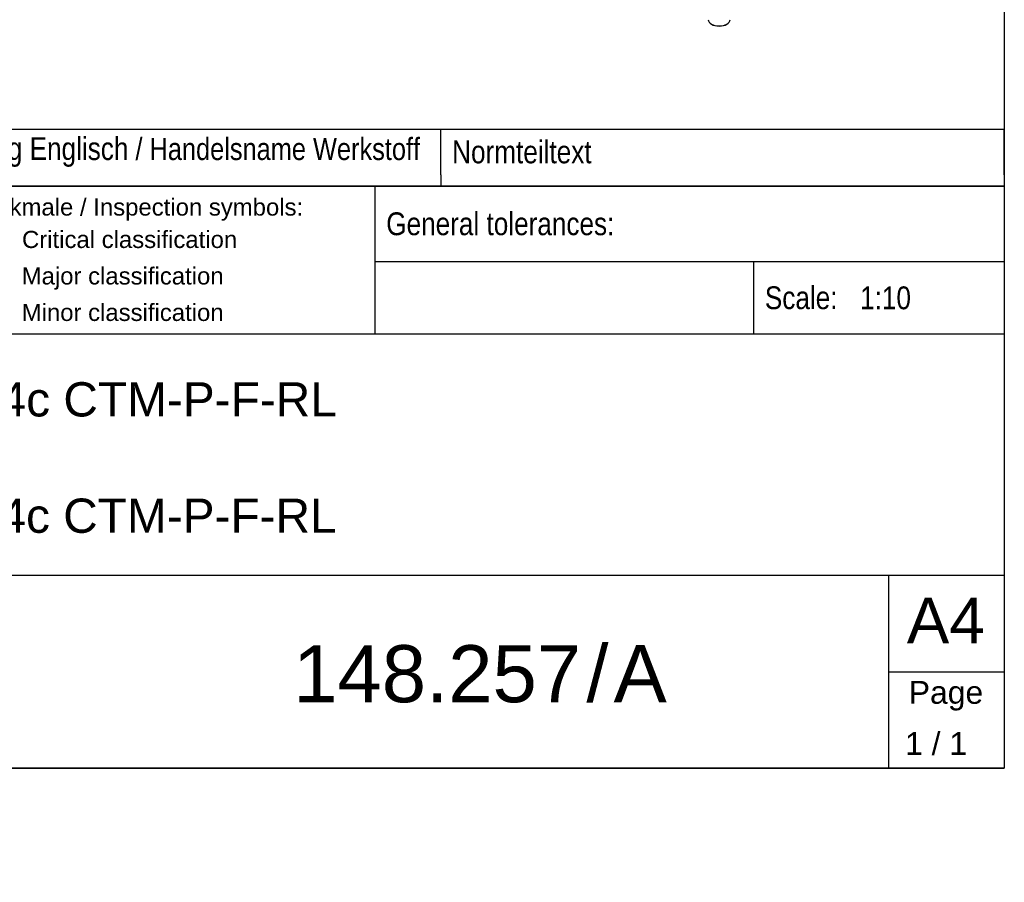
# Model space of a CAD drawing. Header units: millimetres. Extents: x 0 to 200, y 0 to 287.
# Tile 20 of 73: x 114 to 200, y 0 to 76. Entities that reach past the tile are written whole.
import ezdxf
from ezdxf import colors
from ezdxf.entities.mleader import LeaderData, LeaderLine
from ezdxf.enums import TextEntityAlignment as Align
from ezdxf.math import Vec2, Vec3

# ---------------------------------------------------------------- set-up
doc = ezdxf.new("R2010")
doc.units = ezdxf.units.MM
for name, color, linetype in [('148.257_BW4C_CTM', 7, 'Continuous'), ('Cartouche', 7, 'Continuous'), ('Défaut', 7, 'Continuous'), ('Format', 7, 'Continuous'), ('Marges', 7, 'Continuous'), ('Standard', 7, 'Continuous')]:
    doc.layers.add(name, color=color, linetype=linetype)
doc.styles.add('SEACAD_Arial', font='arial.ttf')

# ---------------------------------------------------------------- blocks, each defined once
blk = doc.blocks.new('SE3')
at = {"layer": '148.257_BW4C_CTM', "color": 7, "linetype": 'Continuous'}
for centre, major_axis, start_param, end_param in [((175.006, 75.594), (-0.968, 0), 0.012343, 3.12925), ((175.006, 75.574), (0.943, 0), 3.926991, 5.492723)]:
    blk.add_ellipse(centre, major_axis=major_axis, ratio=0.57735, start_param=start_param, end_param=end_param, dxfattribs=at)
blk = doc.blocks.new('_Dot')
at = {"color": 0, "linetype": 'ByBlock', "lineweight": -2}
blk.add_line((-0.5, 0), (-1, 0), dxfattribs=at)
at = {"color": 0, "linetype": 'ByBlock', "const_width": 0.5}
blk.add_lwpolyline([(-0.25, 0, 1), (0.25, 0, 1)], format="xyb", close=True, dxfattribs=at)
blk = doc.blocks.new('SEANNOT_GROUP2')
at = {"layer": 'Standard', "color": 7, "linetype": 'Continuous', "style": 'SEACAD_Arial'}
blk.add_text('Critical classification', height=1.5, dxfattribs=at).set_placement((113.888, 57.082), align=Align.TOP_LEFT)
blk = doc.blocks.new('SEANNOT_GROUP6')
at = {"layer": 'Standard', "color": 7, "linetype": 'Continuous', "style": 'SEACAD_Arial'}
blk.add_text('Major classification', height=1.5, dxfattribs=at).set_placement((113.862, 53.885), align=Align.TOP_LEFT)
blk = doc.blocks.new('SEANNOT_GROUP7')
at = {"layer": 'Standard', "color": 7, "linetype": 'Continuous', "style": 'SEACAD_Arial'}
blk.add_text('Minor classification', height=1.5, dxfattribs=at).set_placement((113.862, 50.688), align=Align.TOP_LEFT)
blk = doc.blocks.new('SEANNOT_GROUP8')
at = {"layer": 'Standard', "color": 7, "linetype": 'Continuous', "style": 'SEACAD_Arial'}
blk.add_text('Prüfmerkmale / Inspection symbols:', height=1.5, dxfattribs=at).set_placement((105.348, 59.921), align=Align.TOP_LEFT)

msp = doc.modelspace()

# ---------------------------------------------------------------- linework, layer by layer
at = {"layer": 'Cartouche', "color": 7, "linetype": 'Continuous'}
for p, q in [((199.997, 60.988), (9.997, 60.988)), ((144.82, 60.989), (144.82, 48.066)), ((144.82, 54.399), (199.998, 54.399)), ((66.458, 48.066), (199.998, 48.066)), ((63.458, 26.916), (199.998, 26.916)), ((189.838, 26.916), (189.838, 9.996)), ((199.992, 14.226), (199.998, 14.226))]:
    msp.add_line(p, q, dxfattribs=at)
at = {"layer": 'Défaut', "color": 7, "linetype": 'Continuous'}
for p, q in [((9.996, 65.988), (199.996, 65.988)), ((150.598, 61.989), (150.598, 65.989)), ((199.998, 61.989), (199.998, 65.989)), ((150.598, 61.989), (150.598, 60.989)), ((199.998, 61.989), (199.998, 60.989)), ((9.996, 60.988), (199.996, 60.988)), ((9.996, 60.988), (199.996, 60.988)), ((199.998, 60.989), (199.998, 9.988)), ((178.01, 54.399), (178.01, 48.069)), ((9.998, 9.988), (199.998, 9.988))]:
    msp.add_line(p, q, dxfattribs=at)
at = {"layer": 'Marges', "color": 7, "linetype": 'Continuous'}
for p, q in [((200, 287), (200, 10)), ((200, 10), (10, 10))]:
    msp.add_line(p, q, dxfattribs=at)
at = {"layer": 'Standard', "color": 7, "linetype": 'Continuous'}
for p, q in [((9.996, 65.988), (199.998, 65.988)), ((150.598, 65.988), (150.598, 65.988)), ((199.998, 65.988), (199.998, 65.988)), ((189.838, 18.456), (199.998, 18.456))]:
    msp.add_line(p, q, dxfattribs=at)

# ---------------------------------------------------------------- block references
at = {"layer": 'Standard'}
for name in ['SE3', 'SEANNOT_GROUP8', 'SEANNOT_GROUP2', 'SEANNOT_GROUP6', 'SEANNOT_GROUP7']:
    msp.add_blockref(name, (0, 0), dxfattribs=at)

# ---------------------------------------------------------------- texts
at = {"layer": 'Cartouche', "char_height": 2}
for s, insert, width, attachment_point in [('{\\fArial Narrow|b0||i0||c0|p34;\\C7;\\H2.;\\W1.;General tolerances:}', (145.82, 57.69), 29.58847, 4), ('{\\fArial Narrow|b0||i0||c0|p34;\\C7;\\H2.;\\W1.;Scale:}', (179.01, 51.209), 9.62683, 4), ('{\\fArial|b0||i0||c0|p34;\\C7;\\H2.;\\W1.;Page}', (194.887, 16.341), 9.66249, 5)]:
    msp.add_mtext(s, dxfattribs=dict(at, insert=insert, width=width, attachment_point=attachment_point))
at = {"layer": 'Défaut'}
for s, insert, char_height, width, attachment_point in [('{\\fArial Narrow|b0||i0||c0|p34;\\C7;\\H2.;\\W1.;Benennung Englisch}{\\fArial Narrow|b0||i0||c0|p34;\\C7;\\H1.940277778;\\W1.;\\T1.; / Handelsname Werkstoff}', (102.198, 63.989), 2, 47.4, 4), ('{\\fArial Narrow|b0||i0||c0|p34;\\C7;\\H2.;\\W1.;Normteiltext}', (151.598, 63.989), 2, 47.4, 4), ('{\\fArial|b0||i0||c0|p34;\\C7;\\H3.;\\W1.;BW4c CTM-P-F-RL}', (105.173, 43.819), 3, 93.79734, 1), ('{\\fArial|b0||i0||c0|p34;\\C7;\\H3.;\\W1.;BW4c CTM-P-F-RL}', (105.159, 33.624), 3, 93.81149, 1), ('{\\fArial|b0||i0||c0|p34;\\C7;\\H5.;\\W1.;148.257}', (162.904, 20.776), 5, 57.72453, 3), ('{\\fArial|b0||i0||c0|p34;\\C7;\\H5.;\\W1.;/}', (164.334, 15.731), 5, 2.697, 8), ('{\\fArial|b0||i0||c0|p34;\\C7;\\H5.;\\W1.;A}', (165.748, 20.783), 5, 21.09992, 1)]:
    msp.add_mtext(s, dxfattribs=dict(at, insert=insert, char_height=char_height, width=width, attachment_point=attachment_point))
at = {"layer": 'Format', "insert": (194.868, 22.934), "char_height": 4, "width": 9.79014, "attachment_point": 5}
msp.add_mtext('{\\fArial|b0||i0||c0|p34;\\C7;\\H4.;\\W1.;A4}', dxfattribs=at)

# ---------------------------------------------------------------- leaders
at = {"layer": 'Cartouche', "color": 7, "linetype": 'Continuous'}
ml = msp.add_multileader_mtext('Standard', dxfattribs=at)
ml.set_content('{\\pxsm0.9;\\fArial|b0||i0||c0|p34;\\W1.;1 / 1\\P}', color=256)
ml.set_leader_properties()
ml.set_arrow_properties(name='DOT')
ml.build(insert=Vec2(0, 0))
ml.multileader.update_dxf_attribs({"leader_type": 0, "dogleg_length": 0, "arrow_head_size": 2})
ctx = ml.context
ctx.base_point, ctx.char_height, ctx.arrow_head_size = Vec3(189.711, 12.16), 2, 2
ctx.text_align_type = 1
notes = []
notes.append((ctx, [(0, (0, 0, 0), (0, 0), (1, 0), 1, [])]))
ctx.mtext.insert, ctx.mtext.alignment = Vec3(194.019, 13.16), 2
at = {"layer": 'Standard', "color": 7, "linetype": 'Continuous'}
ml = msp.add_multileader_mtext('Standard', dxfattribs=at)
ml.set_content('{\\pxsm0.9;\\fArial Narrow|b0||i0||c0|p34;\\W1.;1:10\\P}', color=256)
ml.set_leader_properties()
ml.set_arrow_properties(name='DOT')
ml.build(insert=Vec2(0, 0))
ml.multileader.update_dxf_attribs({"leader_type": 0, "dogleg_length": 0, "arrow_head_size": 2})
ctx = ml.context
ctx.base_point, ctx.char_height, ctx.arrow_head_size = Vec3(185.357, 51.213), 2, 2
notes.append((ctx, [(0, (0, 0, 0), (0, 0), (1, 0), 1, [])]))
ctx.mtext.insert = Vec3(187.357, 52.213)
for ctx, leaders in notes:
    for number, flags, end, landing, length, lines in leaders:
        leader = LeaderData()
        leader.index, (leader.has_last_leader_line, leader.has_dogleg_vector, leader.attachment_direction) = number, flags
        leader.last_leader_point, leader.dogleg_vector, leader.dogleg_length = Vec3(end), Vec3(landing), length
        for number, points, colour, breaks in lines:
            line = LeaderLine()
            line.index, line.vertices, line.color, line.breaks = number, Vec3.list(points), colors.encode_raw_color(colour), breaks
            leader.lines.append(line)
        ctx.leaders.append(leader)

doc.saveas('drawing.dxf')
